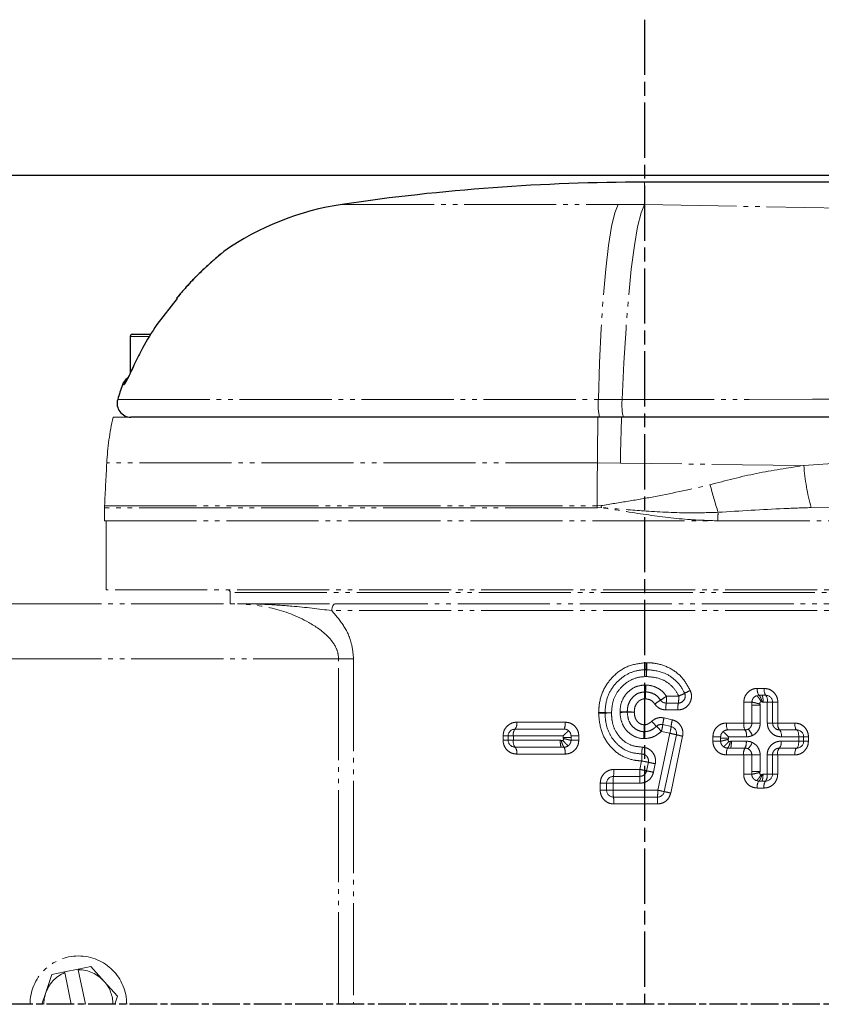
# Model space of a CAD drawing. Header units: millimetres. Extents: x 0 to 7327, y -11399 to -6123.
# Tile 75 of 87: x 2455 to 2629, y -6871 to -6657. Entities that reach past the tile are written whole.
import ezdxf

# ---------------------------------------------------------------- set-up
doc = ezdxf.new("R2010")
doc.units = ezdxf.units.MM
for name, pattern in [('AM_ISO08W050', [18, 12, -1.5, 3, -1.5]), ('AM_ISO08W050x2', [9, 6, -0.75, 1.5, -0.75]), ('PHANTOM', [26.5, 20, -1.5, 1, -1.5, 1, -1.5])]:
    doc.linetypes.add(name, pattern=pattern)
for name, color, linetype, lineweight in [('AM_5', 3, 'Continuous', 25), ('AM_7', 4, 'AM_ISO08W050', 25), ('LineThick', 7, 'Continuous', 30)]:
    doc.layers.add(name, color=color, linetype=linetype, lineweight=lineweight)
doc.styles.add('HHI_Dims', font='simplex.shx', dxfattribs={"width": 0.8, "bigfont": 'whgtxt.shx'})
doc.dimstyles.new('HHI_Standard$0', dxfattribs={"dimtxt": 3.5, "dimasz": 3.5, "dimexe": 1, "dimexo": 1, "dimgap": 1.5, "dimtad": 1, "dimdec": 0, "dimdsep": 46, "dimtxsty": 'HHI_Dims', "dimcen": 0, "dimclrd": 1, "dimclre": 1, "dimclrt": 1, "dimadec": 3, "dimazin": 2, "dimtp": 0.1, "dimtm": 0.1, "dimtfac": 0.65, "dimtdec": 0, "dimtmove": 0, "dimatfit": 3, "dimldrblk": 'OPEN30', "dimfxl": 1, "dimlwd": -1, "dimlwe": -1, "dimarcsym": 1})

# ---------------------------------------------------------------- blocks, each defined once
blk = doc.blocks.new('*D116')
at = {"layer": 'AM_5', "color": 1, "transparency": 16777216}
for p, q in [((3001.54, -6691.03), (2161.27, -6691.03)), ((2167.27, -6712.03), (2167.27, -6850.03)), ((2242.27, -6871.03), (2161.27, -6871.03))]:
    blk.add_line(p, q, dxfattribs=at)
for points in [[(2163.77, -6712.03), (2170.77, -6712.03), (2167.27, -6691.03)], [(2163.77, -6850.03), (2170.77, -6850.03), (2167.27, -6871.03)]]:
    blk.add_solid(points, dxfattribs=at)
at = {"layer": 'Defpoints', "color": 0, "transparency": 16777216}
for p in [(3007.54, -6691.03), (2167.27, -6871.03), (2248.27, -6871.03)]:
    blk.add_point(p, dxfattribs=at)
at = {"layer": 'AM_5', "color": 1, "transparency": 16777216, "insert": (2141.77, -6781.03), "char_height": 33, "attachment_point": 5, "rotation": 90, "style": 'HHI_Dims'}
blk.add_mtext('60', dxfattribs=at)
blk = doc.blocks.new('_Open30')
at = {"color": 0, "linetype": 'ByBlock', "lineweight": -2}
for p, q in [((-1, 0.268), (0, 0)), ((0, 0), (-1, -0.268)), ((0, 0), (-1, 0))]:
    blk.add_line(p, q, dxfattribs=at)
blk = doc.blocks.new('132ferf43f')
at = {"color": 7, "linetype": 'Continuous', "lineweight": 25}
for p, q in [((2852.02, -6680.63), (2448.1, -6680.63)), ((2356.63, -6695.77), (2356.72, -6695.69)), ((2346.53, -6705.9), (2342.12, -6711.55)), ((2336.8, -6713.66), (2340.74, -6713.66)), ((2336.35, -6714.11), (2336.35, -6722.12))]:
    blk.add_line(p, q, dxfattribs=at)
at = {"color": 8, "linetype": 'PHANTOM', "lineweight": 18}
for p, q in [((2448.1, -6680.63), (2448.1, -6685.49)), ((2382.42, -6685.45), (2442.33, -6685.45)), ((2442.33, -6685.45), (2448.1, -6685.49)), ((2448.1, -6685.49), (2698.89, -6690.06)), ((2340.49, -6714.11), (2336.35, -6714.11)), ((2335.01, -6724.65), (2334.66, -6724.65)), ((2333.63, -6727.81), (2438.05, -6727.81)), ((2438.05, -6727.81), (2443.23, -6727.81)), ((2332.63, -6731.66), (2336.51, -6731.66)), ((2437.85, -6741.59), (2331.26, -6741.59)), ((2442.84, -6741.63), (2437.85, -6741.59)), ((2482.69, -6742.18), (2442.84, -6741.63)), ((2482.69, -6742.18), (2491, -6741.57)), ((2330.77, -6751.38), (2330.77, -6754.16)), ((2437.8, -6751.38), (2330.77, -6751.38)), ((2330.78, -6750.94), (2437.8, -6750.94)), ((2437.8, -6750.94), (2438.67, -6750.87)), ((2438.74, -6751.31), (2437.8, -6751.38)), ((2491.79, -6751.16), (2484.25, -6751.29)), ((2330.77, -6754.16), (2463.99, -6754.16)), ((2331.1, -6754.16), (2331.1, -6769.16)), ((2463.99, -6754.16), (2565.42, -6754.16)), ((2565.1, -6769.16), (2331.1, -6769.16)), ((2358.1, -6769.76), (2358.1, -6772.16)), ((2538.1, -6769.76), (2358.1, -6769.76)), ((2310.1, -6772.16), (2359.67, -6772.16)), ((2381, -6772.16), (2563.6, -6772.16)), ((2565.1, -6773.66), (2380.13, -6773.66)), ((2310.1, -6784.16), (2381.64, -6784.16)), ((2384.88, -6784.16), (2381.64, -6784.16)), ((2381.64, -6859.16), (2381.64, -6784.16)), ((2384.88, -6784.16), (2384.88, -6859.16)), ((2448.42, -6784.97), (2448.59, -6784.97)), ((2448.09, -6789.82), (2448.4, -6789.82)), ((2472.61, -6790.56), (2474.08, -6790.56)), ((2448.31, -6791.32), (2448.17, -6791.32)), ((2452.85, -6792.24), (2455.51, -6792.24)), ((2472.38, -6792.16), (2472.92, -6792.06)), ((2472.92, -6792.06), (2473.53, -6792.06)), ((2473.53, -6792.06), (2474.41, -6792.06)), ((2455.42, -6793.74), (2452.79, -6793.74)), ((2469.65, -6798.08), (2469.65, -6793.56)), ((2469.65, -6793.56), (2471.41, -6793.56)), ((2471.41, -6794.18), (2471.41, -6793.56)), ((2471.41, -6798.08), (2471.41, -6794.18)), ((2473.22, -6794.18), (2473.22, -6798.08)), ((2474.76, -6793.56), (2473.86, -6793.56)), ((2474.76, -6798.08), (2474.76, -6793.56)), ((2474.76, -6793.56), (2475.91, -6793.56)), ((2475.91, -6793.56), (2475.91, -6798.08)), ((2475.91, -6793.56), (2477.04, -6793.56)), ((2477.04, -6793.56), (2477.04, -6798.08)), ((2438.12, -6795.94), (2438.12, -6795.78)), ((2442.77, -6795.77), (2442.77, -6795.63)), ((2444.33, -6795.66), (2444.33, -6795.73)), ((2452.32, -6796.97), (2454.12, -6797.39)), ((2455.32, -6795.24), (2452.73, -6795.24)), ((2420.32, -6797.89), (2430.84, -6797.89)), ((2452.04, -6798.43), (2453.87, -6798.85)), ((2465.89, -6798.08), (2469.65, -6798.08)), ((2469.65, -6798.08), (2471.41, -6798.08)), ((2473.22, -6798.08), (2471.41, -6798.08)), ((2474.76, -6798.08), (2475.91, -6798.08)), ((2475.91, -6798.08), (2477.04, -6798.08)), ((2477.04, -6798.08), (2480.73, -6798.08)), ((2417.36, -6801.82), (2417.36, -6800.89)), ((2417.36, -6800.89), (2418.46, -6800.89)), ((2418.46, -6801.82), (2418.46, -6800.89)), ((2418.46, -6800.89), (2419.6, -6800.89)), ((2419.6, -6800.89), (2419.6, -6801.82)), ((2430.39, -6800.89), (2419.6, -6800.89)), ((2419.96, -6799.39), (2430.62, -6799.39)), ((2430.39, -6801.2), (2430.39, -6800.89)), ((2432.12, -6800.89), (2432.12, -6801.2)), ((2432.12, -6800.89), (2433.8, -6800.89)), ((2432.12, -6801.2), (2432.12, -6801.82)), ((2433.8, -6800.89), (2433.8, -6801.82)), ((2447.97, -6799.97), (2448.1, -6799.97)), ((2450.95, -6812.66), (2453.6, -6800.31)), ((2453.6, -6800.31), (2451.75, -6799.89)), ((2455, -6800.62), (2452.38, -6812.97)), ((2456.36, -6800.93), (2453.77, -6813.28)), ((2462.93, -6801.08), (2464.61, -6801.08)), ((2462.93, -6802.01), (2462.93, -6801.08)), ((2464.61, -6801.39), (2464.61, -6801.08)), ((2466.12, -6799.58), (2469.92, -6799.58)), ((2466.35, -6801.08), (2466.35, -6801.39)), ((2470.21, -6801.08), (2466.35, -6801.08)), ((2477.41, -6799.58), (2481.15, -6799.58)), ((2481.58, -6801.08), (2477.8, -6801.08)), ((2481.58, -6802.01), (2481.58, -6801.08)), ((2481.58, -6801.08), (2482.65, -6801.08)), ((2482.65, -6801.08), (2482.65, -6802.01)), ((2482.65, -6801.08), (2483.69, -6801.08)), ((2483.69, -6801.08), (2483.69, -6802.01)), ((2417.36, -6801.82), (2418.46, -6801.82)), ((2419.6, -6801.82), (2418.46, -6801.82)), ((2419.6, -6801.82), (2429.77, -6801.82)), ((2430.01, -6803.32), (2419.96, -6803.32)), ((2430.62, -6803.32), (2430.01, -6803.32)), ((2432.12, -6801.82), (2433.8, -6801.82)), ((2448.18, -6801.46), (2447.92, -6801.47)), ((2462.93, -6802.01), (2464.61, -6802.01)), ((2464.61, -6802.01), (2464.61, -6801.39)), ((2466.72, -6803.51), (2466.12, -6803.51)), ((2469.89, -6803.51), (2466.72, -6803.51)), ((2466.97, -6802.01), (2470.17, -6802.01)), ((2481.15, -6803.51), (2477.38, -6803.51)), ((2477.76, -6802.01), (2481.58, -6802.01)), ((2481.58, -6802.01), (2482.65, -6802.01)), ((2482.65, -6802.01), (2483.69, -6802.01)), ((2430.84, -6804.82), (2420.32, -6804.82)), ((2469.62, -6805.01), (2465.89, -6805.01)), ((2469.62, -6809.19), (2469.62, -6805.01)), ((2469.62, -6805.01), (2471.38, -6805.01)), ((2471.38, -6805.01), (2473.19, -6805.01)), ((2471.38, -6808.57), (2471.38, -6805.01)), ((2473.19, -6805.01), (2473.19, -6808.57)), ((2474.72, -6809.19), (2474.72, -6805.01)), ((2475.88, -6805.01), (2474.72, -6805.01)), ((2475.88, -6805.01), (2475.88, -6809.19)), ((2475.88, -6805.01), (2477.01, -6805.01)), ((2477.01, -6805.01), (2477.01, -6809.19)), ((2480.73, -6805.01), (2477.01, -6805.01)), ((2447.08, -6808.16), (2447.46, -6806.31)), ((2448.54, -6808.46), (2448.92, -6806.61)), ((2450.42, -6806.92), (2450.03, -6808.77)), ((2441.33, -6809.66), (2447.07, -6809.66)), ((2441.42, -6808.16), (2447.08, -6808.16)), ((2469.62, -6809.19), (2471.38, -6809.19)), ((2471.38, -6809.19), (2471.38, -6808.57)), ((2473.83, -6809.19), (2474.72, -6809.19)), ((2475.88, -6809.19), (2474.72, -6809.19)), ((2475.88, -6809.19), (2477.01, -6809.19)), ((2438.46, -6811.16), (2439.83, -6811.16)), ((2438.46, -6812.66), (2438.46, -6811.16)), ((2439.83, -6812.66), (2439.83, -6811.16)), ((2439.83, -6811.16), (2441.25, -6811.16)), ((2441.25, -6811.16), (2441.25, -6812.66)), ((2447.05, -6811.16), (2441.25, -6811.16)), ((2472.89, -6810.69), (2472.34, -6810.58)), ((2473.5, -6810.69), (2472.89, -6810.69)), ((2474.38, -6810.69), (2473.5, -6810.69)), ((2438.46, -6812.66), (2439.83, -6812.66)), ((2439.83, -6812.66), (2441.25, -6812.66)), ((2441.25, -6812.66), (2450.95, -6812.66)), ((2450.91, -6814.16), (2441.33, -6814.16)), ((2474.04, -6812.19), (2472.58, -6812.19)), ((2450.88, -6815.66), (2441.42, -6815.66)), ((2319.34, -6852.69), (2322.11, -6852.12)), ((2325.05, -6851.51), (2322.11, -6852.12)), ((2322.11, -6852.12), (2322.14, -6852.27)), ((2323.56, -6859.16), (2322.14, -6852.27)), ((2325.05, -6851.51), (2327.82, -6850.94)), ((2325.08, -6851.66), (2325.05, -6851.51)), ((2325.08, -6851.66), (2326.63, -6859.16)), ((2330.7, -6854.18), (2327.82, -6850.94)), ((2317.98, -6856.8), (2319.34, -6852.69)), ((2333.58, -6857.41), (2330.7, -6854.18)), ((2317.19, -6859.16), (2317.98, -6856.8)), ((2333.58, -6857.41), (2333, -6859.16))]:
    blk.add_line(p, q, dxfattribs=at)
at = {"color": 8, "linetype": 'PHANTOM', "lineweight": 18, "flags": 128}
for points in [[(2442.33, -6685.45), (2441.6, -6687.29), (2440.9, -6690.29), (2440.25, -6694.39), (2439.65, -6699.5), (2439.12, -6705.53), (2438.67, -6712.35), (2438.32, -6719.83), (2438.05, -6727.81)], [(2448.1, -6685.49), (2447.34, -6687.32), (2446.59, -6690.32), (2445.88, -6694.41), (2445.21, -6699.53), (2444.6, -6705.55), (2444.06, -6712.37), (2443.6, -6719.84), (2443.23, -6727.81)], [(2437.85, -6741.59), (2437.84, -6742.76), (2437.83, -6743.93), (2437.83, -6745.1), (2437.82, -6746.27), (2437.82, -6747.43), (2437.81, -6748.6), (2437.81, -6749.77), (2437.8, -6750.94)], [(2380.13, -6773.66), (2380.15, -6773.37), (2380.2, -6773.09), (2380.28, -6772.83), (2380.39, -6772.6), (2380.52, -6772.41), (2380.67, -6772.27), (2380.83, -6772.19), (2381, -6772.16)], [(2448.09, -6789.82), (2448.11, -6790.11), (2448.12, -6790.39), (2448.13, -6790.65), (2448.15, -6790.88), (2448.15, -6791.06), (2448.16, -6791.2), (2448.16, -6791.29), (2448.17, -6791.32)], [(2481.15, -6799.58), (2481.06, -6799.55), (2480.99, -6799.46), (2480.91, -6799.33), (2480.85, -6799.14), (2480.8, -6798.91), (2480.76, -6798.65), (2480.74, -6798.37), (2480.73, -6798.08)], [(2481.58, -6801.08), (2481.57, -6800.79), (2481.54, -6800.5), (2481.5, -6800.25), (2481.45, -6800.02), (2481.38, -6799.83), (2481.31, -6799.69), (2481.23, -6799.61), (2481.15, -6799.58)], [(2481.15, -6803.51), (2481.06, -6803.54), (2480.99, -6803.62), (2480.91, -6803.76), (2480.85, -6803.95), (2480.8, -6804.17), (2480.76, -6804.43), (2480.74, -6804.71), (2480.73, -6805.01)], [(2481.58, -6802.01), (2481.57, -6802.3), (2481.54, -6802.58), (2481.5, -6802.84), (2481.45, -6803.07), (2481.38, -6803.25), (2481.31, -6803.39), (2481.23, -6803.48), (2481.15, -6803.51)]]:
    blk.add_lwpolyline(points, dxfattribs=at)
at = {"color": 7, "linetype": 'Continuous', "lineweight": 25}
for centre, radius, start, end in [((2448.1, -7130.63), 450, 90, 98.3923), ((2391.18, -6744.81), 60, 98.3923, 125.0462), ((2336.8, -6714.11), 0.45, 90, 180), ((2337.49, -6725.66), 3, 125.0659, 160.3747), ((2391.18, -6744.81), 60, 160.3747, 163.5465), ((2336.51, -6728.66), 3, 163.5465, 270)]:
    blk.add_arc(centre, radius, start, end, dxfattribs=at)
at = {"color": 8, "linetype": 'PHANTOM', "lineweight": 18}
for centre, radius, start, end in [((2337.83, -6725.66), 3, 139.7643, 160.4465), ((2450.02, -6728.96), 12.02, 174.5185, 192.9863), ((2455.63, -6728.96), 12.46, 174.702, 192.5265), ((2391.18, -6744.81), 60, 167.3453, 176.9311), ((3101.16, -6744.66), 663.32, 178.87682, 179.73482), ((3101.31, -6753.29), 658.58, 178.11816, 178.98548), ((4524.1, -6859.16), 2195.98, 176.93105, 177.17522), ((2532.72, -6738.25), 50.19, 184.4901, 195.0503), ((2564.23, -6719.8), 105.3, 194.5879, 197.9853), ((2339.77, -6751.38), 9, 177.1752, 180), ((2544.25, -6751.4), 106.45, 179.7536, 179.9923), ((2588.59, -6727.24), 151.78, 188.9575, 189.1272), ((2482.16, -6754.08), 18.16, 174.4224, 180.2457), ((2357.5, -6769.76), 0.6, 0, 90), ((2586.88, -6781.02), 138.52, 181.6331, 182.2536), ((2536.97, -6787.81), 88.43, 178.1614, 179.1333), ((2448.52, -6787.97), 1.5, 88.4032, 91.7869), ((2347.04, -6790.76), 101.52, 1.5746, 2.4213), ((2344.96, -6784.71), 103.61, 358.1985, 359.0279), ((2306.08, -6782.88), 142.48, 356.6032, 357.2065), ((2474.64, -6790.92), 2.06, 169.969, 213.6969), ((2476.02, -6790.91), 1.97, 169.5821, 215.4673), ((2748.88, -6778.07), 301, 182.5221, 182.8076), ((2790.32, -6810.07), 342.51, 176.8612, 177.1121), ((2442.86, -6778.5), 16.99, 300.7999, 306.0309), ((2443.59, -6792.61), 9.27, 353.0228, 2.3148), ((2455.42, -6792.24), 1.5, 270, 23.8371), ((2449.53, -6792.61), 5.99, 349.1683, 3.5809), ((2450.37, -6779.76), 13.49, 292.3912, 298.3973), ((2461.7, -6800.13), 9.82, 111.9245, 120.0125), ((2474.41, -6793.56), 1.5, 0, 90), ((2472.85, -6793.2), 1.94, 349.4137, 36.2597), ((2470.96, -6823.11), 35.74, 122.8741, 125.3164), ((2452.79, -6792.24), 1.5, 214.6994, 270), ((2462.25, -6794.86), 9.53, 173.2119, 182.2484), ((2461.46, -6794.86), 6.15, 169.4499, 183.483), ((2434.55, -6923.13), 127.41, 87.7785, 88.3956), ((2434.57, -6644.96), 151.02, 271.3471, 271.8677), ((2440.99, -6795.87), 1.5, 178.2501, 181.4704), ((2446.12, -6613.86), 182.08, 267.9139, 268.3569), ((2446.16, -7014.03), 218.22, 91.382, 91.7516), ((2451.89, -6341.59), 454.13, 268.8483, 269.0461), ((2451.91, -7151.54), 355.89, 91.2194, 91.4719), ((2425.19, -7851.56), 1056.07, 88.87854, 88.96147), ((2425.41, -5978.95), 817, 271.32703, 271.43423), ((2462.56, -6799.7), 10.6, 165.083, 173.137), ((2418.47, -6798.24), 1.88, 322.4356, 10.8543), ((2428.13, -6798.26), 2.73, 335.4985, 7.7179), ((1727.66, -6773.22), 720.81, 357.87385, 357.99308), ((1747.77, -6835.08), 701.21, 2.87024, 2.9928), ((2478.82, -6771.17), 39.43, 222.2737, 224.4735), ((2439.13, -6811.06), 16.86, 41.505, 46.7148), ((2451.7, -6799.89), 1.5, 77.0776, 132.8222), ((2439.9, -6796.79), 12.25, 345.3483, 352.3249), ((2445.76, -6798.14), 8.13, 344.4895, 354.9695), ((2461.26, -6799.4), 7.42, 164.2425, 175.7327), ((2453.53, -6800.31), 1.5, 348.0353, 77.0776), ((2468.53, -6798.44), 2.66, 172.09, 205.2014), ((2471.89, -6798.44), 2.27, 170.8222, 210.0492), ((2478.84, -6798.43), 1.83, 168.9001, 218.8938), ((2419.96, -6800.89), 1.5, 90, 180), ((2421.41, -6800.54), 1.85, 141.6212, 191.0035), ((2705.41, -6810.24), 257.64, 177.7155, 178.0491), ((1922.81, -6828.31), 526.05, 2.9249, 3.0882), ((2446.47, -6835.62), 36.02, 76.3109, 78.5871), ((2460.85, -6778.12), 23.25, 255.4131, 258.8556), ((2468.01, -6800.72), 2.23, 350.6611, 30.7449), ((2469.03, -6801.46), 2.52, 14.9198, 53.1127), ((2476.03, -6800.73), 1.8, 348.74, 39.7479), ((2481.15, -6801.08), 1.5, 0, 90), ((2419.96, -6801.82), 1.5, 180, 270), ((2421.41, -6802.17), 1.85, 168.9966, 218.3785), ((2418.47, -6804.46), 1.88, 349.1455, 37.5647), ((2428.13, -6804.45), 2.73, 352.282, 24.5017), ((2526.3, -6806.55), 78.81, 177.6477, 178.738), ((2468.53, -6804.64), 2.66, 154.7988, 187.9099), ((2471.86, -6804.64), 2.27, 149.9915, 189.1636), ((2467.97, -6802.37), 2.23, 329.29, 9.3369), ((2469, -6801.63), 2.52, 306.8755, 345.0173), ((2478.8, -6804.65), 1.83, 141.1353, 191.103), ((2475.99, -6802.36), 1.8, 320.3081, 11.2424), ((2481.15, -6802.01), 1.5, 270, 0), ((2377.99, -6803.42), 69.53, 357.6192, 358.8552), ((2378.83, -7140.35), 341.02, 78.1398, 78.3905), ((2430.6, -6900.94), 96.09, 78.0982, 79.0099), ((2441.33, -6811.16), 1.5, 90, 180), ((2447.72, -6810.79), 6.48, 169.9947, 183.3057), ((2434.78, -6808.53), 6.65, 350.2487, 3.2219), ((2489.21, -6810.78), 42.16, 178.4718, 180.5105), ((2404, -6808.54), 43.09, 358.504, 0.4989), ((2404.46, -7016.29), 212.45, 78.0268, 78.4279), ((2426.45, -6920.99), 114.67, 78.1359, 78.8975), ((2474.38, -6809.19), 1.5, 270, 0), ((2472.81, -6809.54), 1.94, 323.7824, 10.5766), ((2474.61, -6811.83), 2.06, 146.3373, 190.0296), ((2475.98, -6811.83), 1.97, 144.5754, 190.4143), ((2441.33, -6812.66), 1.5, 180, 270), ((2447.72, -6813.03), 6.48, 176.6943, 190.0053), ((2434.78, -6815.29), 6.65, 356.7781, 9.7513), ((2466.65, -6815.29), 15.77, 175.9114, 181.3638), ((2435.53, -6813.04), 15.42, 355.8152, 1.3918), ((2450.91, -6812.66), 1.5, 270, 348.0353), ((2436.36, -6883.22), 72.05, 77.1566, 78.3211), ((2460.65, -6779.18), 34.78, 256.2528, 258.6065), ((2325.1, -6859.16), 10.5, 0, 180), ((2325.1, -6859.16), 7.5, 113.1793, 161.6424), ((2325.1, -6859.16), 7.5, 41.6424, 90.1054), ((2325.1, -6859.16), 7.5, 0, 41.6424), ((2325.1, -6859.16), 7.5, 161.6424, 180)]:
    blk.add_arc(centre, radius, start, end, dxfattribs=at)
at = {"color": 7, "linetype": 'Continuous', "lineweight": 25}
for points, knots in [([(2356.63, -6695.76), (2356.63, -6695.76), (2356.63, -6695.75), (2356.53, -6695.84), (2356.11, -6696.17), (2354.96, -6697.13), (2353.19, -6698.69), (2350.99, -6700.79), (2348.65, -6703.19), (2347.13, -6705), (2346.43, -6705.83)], [0, 0, 0, 0, 0.0023813, 0.0458165, 0.1647978, 0.31878, 0.4779782, 0.6500736, 0.8399631, 1, 1, 1, 1]), ([(2342.12, -6711.55), (2341.04, -6713.24), (2339.28, -6715.99), (2337.87, -6718.94), (2337.32, -6720.08)], [0, 0, 0, 0, 0.612875, 1, 1, 1, 1]), ([(2337.17, -6720.35), (2337.04, -6720.64), (2336.66, -6721.46), (2336.14, -6722.57), (2335.74, -6723.38), (2335.53, -6723.76), (2335.51, -6723.8), (2335.5, -6723.82)], [0, 0, 0, 0, 0.184558, 0.507838, 0.757311, 0.904959, 1, 1, 1, 1]), ([(2997.24, -6731.66), (2782.26, -6731.66), (2666.39, -6731.66), (2550.55, -6731.66), (2336.51, -6731.66)], [0.0133503, 0.0133503, 0.0133503, 0.0133503, 0.0846893, 1, 1, 1, 1])]:
    blk.add_open_spline(points, degree=3, knots=knots, dxfattribs=at)
at = {"color": 8, "linetype": 'PHANTOM', "lineweight": 18}
for points, knots in [([(2356.72, -6695.69), (2356.75, -6695.67), (2356.91, -6695.54), (2356.19, -6696.12), (2354.64, -6697.41), (2351.89, -6699.91), (2348.92, -6702.75), (2347.08, -6705.18), (2346.53, -6705.9)], [0, 0, 0, 0, 0.031464, 0.202917, 0.37789, 0.572819, 0.872395, 1, 1, 1, 1]), ([(2337.32, -6720.08), (2337.15, -6720.45), (2336.74, -6721.34), (2336.14, -6722.63), (2335.59, -6723.75), (2335.18, -6724.5), (2335.06, -6724.6), (2335.01, -6724.65)], [0, 0, 0, 0, 0.161529, 0.389844, 0.600466, 0.800602, 1, 1, 1, 1]), ([(2443.23, -6727.81), (2516.69, -6727.75), (2628.03, -6727.67), (2739.39, -6727.55), (2777.27, -6727.52)], [0, 0, 0, 0, 0.659867, 1, 1, 1, 1]), ([(2462.33, -6746.32), (2465.68, -6745.45), (2472.39, -6743.69), (2479.25, -6742.69), (2482.69, -6742.18)], [0, 0, 0, 0, 0.498849, 1, 1, 1, 1]), ([(2438.67, -6750.87), (2440.65, -6750.54), (2444.58, -6749.9), (2452.5, -6748.57), (2458.38, -6747.23), (2462.33, -6746.32)], [0, 0, 0, 0, 0.250204, 0.495463, 1, 1, 1, 1]), ([(2464.08, -6752.32), (2462.08, -6752.38), (2456.87, -6752.54), (2449.04, -6752.11), (2442.6, -6751.63), (2439.37, -6751.36), (2438.74, -6751.31)], [0, 0, 0, 0, 0.2363713, 0.6170875, 0.9242192, 1, 1, 1, 1]), ([(2463.99, -6754.16), (2462.01, -6754.1), (2456.82, -6753.94), (2448.37, -6752.85), (2441.96, -6751.83), (2438.74, -6751.31)], [0, 0, 0, 0, 0.235042, 0.615811, 1, 1, 1, 1]), ([(2484.25, -6751.29), (2482.29, -6751.36), (2475.62, -6751.59), (2468.86, -6752.02), (2464.08, -6752.32)], [0, 0, 0, 0, 0.2937331, 1, 1, 1, 1]), ([(2359.67, -6772.16), (2359.69, -6772.16), (2361.74, -6772.16), (2365.83, -6772.16), (2371.48, -6772.16), (2376.67, -6772.16), (2379.56, -6772.16), (2381, -6772.16)], [0, 0, 0, 0, 0.002483, 0.28059, 0.558539, 0.779729, 1, 1, 1, 1]), ([(2381.64, -6784.16), (2381.58, -6783.57), (2381.5, -6782.77), (2380.8, -6781.05), (2378.91, -6778.6), (2374.15, -6775.42), (2367.34, -6772.79), (2362.18, -6772.37), (2359.67, -6772.16)], [0, 0, 0, 0, 0.059961, 0.080461, 0.189384, 0.376554, 0.696507, 1, 1, 1, 1]), ([(2380.13, -6773.66), (2377.29, -6773.31), (2372.6, -6772.73), (2366.6, -6772.33), (2362.67, -6772.19), (2360.69, -6772.16), (2359.69, -6772.16), (2359.67, -6772.16)], [0, 0, 0, 0, 0.432796, 0.714183, 0.855759, 0.997413, 1, 1, 1, 1]), ([(2380.13, -6773.66), (2381.01, -6774.68), (2382.76, -6776.71), (2384.54, -6780.37), (2384.77, -6782.99), (2384.88, -6784.16)], [0, 0, 0, 0, 0.362139, 0.715097, 1, 1, 1, 1]), ([(2438.12, -6795.78), (2438.15, -6795.21), (2438.24, -6793.4), (2439.15, -6790.52), (2441.38, -6787.64), (2444.49, -6785.41), (2447.08, -6785.12), (2448.42, -6784.97)], [0, 0, 0, 0, 0.103641, 0.327798, 0.5339, 0.759479, 1, 1, 1, 1]), ([(2448.59, -6784.97), (2449.19, -6785), (2450.93, -6785.09), (2453.67, -6786.03), (2456.41, -6788.09), (2457.49, -6790.05), (2458.03, -6791.03)], [0, 0, 0, 0, 0.152075, 0.438515, 0.720145, 1, 1, 1, 1]), ([(2439.49, -6795.82), (2439.59, -6794.68), (2439.77, -6792.5), (2441.45, -6789.71), (2443.67, -6787.68), (2446.16, -6786.64), (2447.78, -6786.52), (2448.47, -6786.47)], [0, 0, 0, 0, 0.236235, 0.450366, 0.661075, 0.856357, 1, 1, 1, 1]), ([(2448.52, -6787.97), (2447.92, -6788.01), (2446.54, -6788.1), (2444.43, -6788.98), (2442.57, -6790.66), (2441.13, -6793.03), (2440.98, -6794.88), (2440.9, -6795.87)], [0, 0, 0, 0, 0.148206, 0.337951, 0.54877, 0.75955, 1, 1, 1, 1]), ([(2455.51, -6792.24), (2455.45, -6792.12), (2455.06, -6791.26), (2453.96, -6789.85), (2451.62, -6788.27), (2449.66, -6788.08), (2448.52, -6787.97)], [0, 0, 0, 0, 0.0463483, 0.3276035, 0.609797, 1, 1, 1, 1]), ([(2448.56, -6786.47), (2449.88, -6786.61), (2452.18, -6786.85), (2454.94, -6788.74), (2456.25, -6790.45), (2456.72, -6791.49), (2456.79, -6791.63)], [0, 0, 0, 0, 0.3813764, 0.6662521, 0.953562, 1, 1, 1, 1]), ([(2442.77, -6795.63), (2442.79, -6795.2), (2442.85, -6794.11), (2443.47, -6792.49), (2444.68, -6791.05), (2446.25, -6790.04), (2447.48, -6789.89), (2448.09, -6789.82)], [0, 0, 0, 0, 0.149442, 0.375493, 0.57933, 0.789843, 1, 1, 1, 1]), ([(2448.4, -6789.82), (2448.46, -6789.82), (2449.1, -6789.86), (2450.29, -6790.11), (2451.8, -6790.93), (2452.5, -6791.8), (2452.85, -6792.24)], [0, 0, 0, 0, 0.03828, 0.364502, 0.683693, 1, 1, 1, 1]), ([(2469.65, -6793.56), (2469.68, -6793.22), (2469.74, -6792.56), (2470.24, -6791.67), (2470.97, -6790.99), (2471.81, -6790.61), (2472.37, -6790.57), (2472.61, -6790.56)], [0, 0, 0, 0, 0.210978, 0.421364, 0.632348, 0.846012, 1, 1, 1, 1]), ([(2474.08, -6790.56), (2474.42, -6790.59), (2475.1, -6790.66), (2476.01, -6791.2), (2476.68, -6791.99), (2477, -6792.83), (2477.03, -6793.36), (2477.04, -6793.56)], [0, 0, 0, 0, 0.220852, 0.442354, 0.662578, 0.877757, 1, 1, 1, 1]), ([(2448.17, -6791.32), (2447.72, -6791.37), (2446.85, -6791.46), (2445.72, -6792.21), (2444.85, -6793.27), (2444.39, -6794.49), (2444.35, -6795.32), (2444.33, -6795.66)], [0, 0, 0, 0, 0.204861, 0.407629, 0.612377, 0.838648, 1, 1, 1, 1]), ([(2448.24, -6792.82), (2448.07, -6792.83), (2447.67, -6792.85), (2447.02, -6793.13), (2446.42, -6793.7), (2445.93, -6794.59), (2445.89, -6795.29), (2445.86, -6795.69)], [0, 0, 0, 0, 0.122165, 0.283856, 0.49809, 0.713402, 1, 1, 1, 1]), ([(2450.3, -6793.95), (2450.18, -6793.78), (2449.9, -6793.42), (2449.21, -6792.93), (2448.6, -6792.86), (2448.24, -6792.82)], [0, 0, 0, 0, 0.248073, 0.561008, 1, 1, 1, 1]), ([(2451.56, -6793.09), (2451.3, -6792.77), (2450.8, -6792.13), (2449.7, -6791.52), (2448.84, -6791.35), (2448.37, -6791.32), (2448.31, -6791.32)], [0, 0, 0, 0, 0.322153, 0.626607, 0.959346, 1, 1, 1, 1]), ([(2458.03, -6791.03), (2458.14, -6791.35), (2458.35, -6791.99), (2458.24, -6793.01), (2457.83, -6793.94), (2457.13, -6794.68), (2456.26, -6795.15), (2455.62, -6795.21), (2455.32, -6795.24)], [0, 0, 0, 0, 0.169799, 0.339718, 0.509206, 0.678391, 0.847476, 1, 1, 1, 1]), ([(2471.41, -6793.56), (2471.42, -6793.41), (2471.45, -6793.12), (2471.65, -6792.72), (2471.96, -6792.37), (2472.23, -6792.23), (2472.38, -6792.16)], [0, 0, 0, 0, 0.237215, 0.481994, 0.735946, 1, 1, 1, 1]), ([(2472.38, -6792.16), (2472.42, -6792.17), (2472.49, -6792.17), (2472.66, -6792.33), (2472.81, -6792.5), (2472.97, -6792.71), (2473.18, -6793.03), (2473.33, -6793.3), (2473.43, -6793.47)], [0, 0, 0, 0, 0.2382891, 0.3676479, 0.4999855, 0.632366, 0.7616819, 1, 1, 1, 1]), ([(2472.92, -6792.06), (2472.97, -6792.08), (2473.04, -6792.11), (2473.17, -6792.29), (2473.27, -6792.47), (2473.37, -6792.7), (2473.51, -6793.04), (2473.59, -6793.32), (2473.64, -6793.5)], [0, 0, 0, 0, 0.239474, 0.368374, 0.499987, 0.631652, 0.760546, 1, 1, 1, 1]), ([(2473.86, -6793.56), (2473.86, -6793.36), (2473.85, -6792.97), (2473.77, -6792.47), (2473.66, -6792.12), (2473.57, -6792.08), (2473.53, -6792.06)], [0, 0, 0, 0, 0.2499968, 0.5000017, 0.7499582, 1, 1, 1, 1]), ([(2452.73, -6795.24), (2452.4, -6795.2), (2451.73, -6795.14), (2450.87, -6794.65), (2450.48, -6794.17), (2450.3, -6793.95)], [0, 0, 0, 0, 0.3484681, 0.6978773, 1, 1, 1, 1]), ([(2471.41, -6793.56), (2471.46, -6793.56), (2471.53, -6793.56), (2471.77, -6793.61), (2472.01, -6793.66), (2472.29, -6793.73), (2472.68, -6793.83), (2472.97, -6793.91), (2473.17, -6793.97)], [0, 0, 0, 0, 0.238092, 0.367503, 0.499986, 0.632529, 0.761899, 1, 1, 1, 1]), ([(2473.22, -6794.18), (2473.12, -6794.18), (2472.91, -6794.18), (2472.6, -6794.18), (2472.3, -6794.18), (2472.03, -6794.18), (2471.79, -6794.18), (2471.61, -6794.18), (2471.47, -6794.18), (2471.43, -6794.18), (2471.41, -6794.18)], [0, 0, 0, 0, 0.1249936, 0.2500201, 0.3750254, 0.5000229, 0.6250006, 0.75004, 0.8750414, 1, 1, 1, 1]), ([(2473.43, -6793.47), (2473.41, -6793.47), (2473.35, -6793.48), (2473.28, -6793.52), (2473.22, -6793.57), (2473.17, -6793.64), (2473.14, -6793.71), (2473.13, -6793.8), (2473.13, -6793.88), (2473.16, -6793.94), (2473.17, -6793.97)], [0, 0, 0, 0, 0.124207, 0.245167, 0.367296, 0.487798, 0.610364, 0.735851, 0.86484, 1, 1, 1, 1]), ([(2473.17, -6793.97), (2473.18, -6794), (2473.21, -6794.07), (2473.22, -6794.14), (2473.22, -6794.18)], [0, 0, 0, 0, 0.547268, 1, 1, 1, 1]), ([(2473.64, -6793.5), (2473.61, -6793.49), (2473.54, -6793.46), (2473.47, -6793.47), (2473.43, -6793.47)], [0, 0, 0, 0, 0.5099768, 1, 1, 1, 1]), ([(2473.86, -6793.56), (2473.83, -6793.55), (2473.75, -6793.55), (2473.68, -6793.52), (2473.64, -6793.5)], [0, 0, 0, 0, 0.462279, 1, 1, 1, 1]), ([(2447.46, -6806.31), (2446.94, -6806.27), (2445.35, -6806.16), (2442.75, -6805.19), (2440.27, -6802.96), (2438.45, -6799.79), (2438.23, -6797.31), (2438.12, -6795.94)], [0, 0, 0, 0, 0.099845, 0.309083, 0.523044, 0.737851, 1, 1, 1, 1]), ([(2447.5, -6804.81), (2446.52, -6804.71), (2444.52, -6804.49), (2442.13, -6802.82), (2440.43, -6800.59), (2439.62, -6798.22), (2439.53, -6796.59), (2439.49, -6795.91)], [0, 0, 0, 0, 0.220033, 0.446266, 0.633866, 0.844993, 1, 1, 1, 1]), ([(2440.9, -6795.87), (2440.93, -6796.48), (2441, -6797.87), (2441.69, -6799.88), (2443.1, -6801.69), (2445.08, -6803.07), (2446.73, -6803.23), (2447.55, -6803.31)], [0, 0, 0, 0, 0.165083, 0.374643, 0.560089, 0.779676, 1, 1, 1, 1]), ([(2447.92, -6801.47), (2447.77, -6801.46), (2447.02, -6801.41), (2445.71, -6800.99), (2444.25, -6799.92), (2443.15, -6798.28), (2442.81, -6796.8), (2442.77, -6795.91), (2442.77, -6795.77)], [0, 0, 0, 0, 0.053221, 0.2649562, 0.4752253, 0.6845686, 0.9496177, 1, 1, 1, 1]), ([(2444.33, -6795.73), (2444.41, -6796.43), (2444.53, -6797.55), (2445.41, -6798.86), (2446.43, -6799.63), (2447.35, -6799.93), (2447.87, -6799.96), (2447.97, -6799.97)], [0, 0, 0, 0, 0.336568, 0.541405, 0.746634, 0.949666, 1, 1, 1, 1]), ([(2445.86, -6795.69), (2445.88, -6795.98), (2445.92, -6796.56), (2446.21, -6797.37), (2446.72, -6797.98), (2447.34, -6798.37), (2447.8, -6798.43), (2448.02, -6798.47)], [0, 0, 0, 0, 0.219573, 0.453791, 0.645994, 0.822958, 1, 1, 1, 1]), ([(2449.65, -6797.69), (2449.91, -6797.49), (2450.44, -6797.08), (2451.41, -6796.84), (2452.03, -6796.93), (2452.32, -6796.97)], [0, 0, 0, 0, 0.347294, 0.693497, 1, 1, 1, 1]), ([(2417.36, -6800.89), (2417.39, -6800.56), (2417.45, -6799.9), (2417.93, -6799.03), (2418.65, -6798.35), (2419.49, -6797.95), (2420.07, -6797.91), (2420.32, -6797.89)], [0, 0, 0, 0, 0.2071543, 0.4136588, 0.6226752, 0.8377504, 1, 1, 1, 1]), ([(2430.84, -6797.89), (2431.17, -6797.92), (2431.84, -6797.99), (2432.74, -6798.52), (2433.41, -6799.29), (2433.75, -6800.13), (2433.79, -6800.68), (2433.8, -6800.89)], [0, 0, 0, 0, 0.215988, 0.432586, 0.648751, 0.863803, 1, 1, 1, 1]), ([(2448.02, -6798.47), (2448.12, -6798.46), (2448.48, -6798.43), (2449.06, -6798.19), (2449.45, -6797.86), (2449.65, -6797.69)], [0, 0, 0, 0, 0.16406, 0.583329, 1, 1, 1, 1]), ([(2448.1, -6799.97), (2448.42, -6799.93), (2449.18, -6799.84), (2450.05, -6799.34), (2450.53, -6798.92), (2450.68, -6798.79)], [0, 0, 0, 0, 0.334261, 0.789434, 1, 1, 1, 1]), ([(2454.12, -6797.39), (2454.44, -6797.49), (2455.08, -6797.71), (2455.83, -6798.42), (2456.31, -6799.31), (2456.47, -6800.2), (2456.39, -6800.73), (2456.36, -6800.93)], [0, 0, 0, 0, 0.216028, 0.432902, 0.650514, 0.868233, 1, 1, 1, 1]), ([(2462.93, -6801.08), (2462.96, -6800.74), (2463.02, -6800.07), (2463.53, -6799.18), (2464.27, -6798.5), (2465.1, -6798.13), (2465.66, -6798.09), (2465.89, -6798.08)], [0, 0, 0, 0, 0.213528, 0.426483, 0.639233, 0.852837, 1, 1, 1, 1]), ([(2470.55, -6799.44), (2470.61, -6799.41), (2470.81, -6799.31), (2471.11, -6799.03), (2471.36, -6798.58), (2471.4, -6798.25), (2471.41, -6798.08)], [0, 0, 0, 0, 0.121767, 0.414625, 0.707311, 1, 1, 1, 1]), ([(2473.22, -6798.08), (2473.19, -6798.41), (2473.13, -6799.09), (2472.61, -6799.98), (2472.01, -6800.54), (2471.59, -6800.75), (2471.47, -6800.81)], [0, 0, 0, 0, 0.29153, 0.583841, 0.877526, 1, 1, 1, 1]), ([(2477.8, -6801.08), (2477.45, -6801.04), (2476.75, -6800.98), (2475.82, -6800.43), (2475.13, -6799.64), (2474.8, -6798.8), (2474.77, -6798.27), (2474.76, -6798.08)], [0, 0, 0, 0, 0.224557, 0.448654, 0.667667, 0.879505, 1, 1, 1, 1]), ([(2475.91, -6798.08), (2475.92, -6798.17), (2475.94, -6798.44), (2476.1, -6798.86), (2476.44, -6799.26), (2476.9, -6799.53), (2477.24, -6799.56), (2477.41, -6799.58)], [0, 0, 0, 0, 0.116279, 0.322326, 0.539726, 0.767562, 1, 1, 1, 1]), ([(2480.73, -6798.08), (2481.07, -6798.11), (2481.76, -6798.19), (2482.68, -6798.74), (2483.34, -6799.55), (2483.65, -6800.38), (2483.68, -6800.9), (2483.69, -6801.08)], [0, 0, 0, 0, 0.225362, 0.451433, 0.674562, 0.88901, 1, 1, 1, 1]), ([(2431.6, -6799.75), (2431.59, -6799.76), (2431.43, -6799.9), (2431.03, -6800.26), (2430.62, -6800.66), (2430.39, -6800.89), (2430.39, -6800.89)], [0, 0, 0, 0, 0.025746, 0.427902, 0.992128, 1, 1, 1, 1]), ([(2430.45, -6801.41), (2430.43, -6801.38), (2430.4, -6801.31), (2430.39, -6801.24), (2430.39, -6801.2)], [0, 0, 0, 0, 0.542579, 1, 1, 1, 1]), ([(2430.39, -6801.2), (2430.5, -6801.2), (2430.71, -6801.2), (2431.02, -6801.2), (2431.31, -6801.2), (2431.58, -6801.2), (2431.8, -6801.2), (2431.97, -6801.2), (2432.08, -6801.2), (2432.11, -6801.2), (2432.12, -6801.2)], [0, 0, 0, 0, 0.125028, 0.250022, 0.375003, 0.500033, 0.625013, 0.74998, 0.875025, 1, 1, 1, 1]), ([(2430.62, -6799.39), (2430.62, -6799.39), (2430.8, -6799.39), (2431.15, -6799.44), (2431.45, -6799.66), (2431.6, -6799.75)], [0, 0, 0, 0, 0.008745, 0.539008, 1, 1, 1, 1]), ([(2431.6, -6799.75), (2431.64, -6799.8), (2431.84, -6799.98), (2432.04, -6800.33), (2432.09, -6800.65), (2432.11, -6800.79)], [0, 0, 0, 0, 0.139789, 0.642348, 1, 1, 1, 1]), ([(2432.11, -6800.79), (2432.11, -6800.82), (2432.12, -6800.85), (2432.12, -6800.89), (2432.12, -6800.89)], [0, 0, 0, 0, 0.890413, 1, 1, 1, 1]), ([(2451.75, -6799.89), (2451.55, -6800.06), (2450.89, -6800.62), (2449.7, -6801.28), (2448.64, -6801.41), (2448.18, -6801.46)], [0, 0, 0, 0, 0.197238, 0.65436, 1, 1, 1, 1]), ([(2464.61, -6801.08), (2464.62, -6801.07), (2464.62, -6801.04), (2464.62, -6801), (2464.62, -6800.97)], [0, 0, 0, 0, 0.099266, 1, 1, 1, 1]), ([(2464.62, -6800.97), (2464.65, -6800.78), (2464.72, -6800.4), (2465, -6800.1), (2465.14, -6799.94)], [0, 0, 0, 0, 0.499519, 1, 1, 1, 1]), ([(2465.14, -6799.94), (2465.28, -6799.84), (2465.59, -6799.63), (2465.93, -6799.58), (2466.11, -6799.58), (2466.12, -6799.58)], [0, 0, 0, 0, 0.458235, 0.991379, 1, 1, 1, 1]), ([(2465.14, -6799.94), (2465.15, -6799.95), (2465.31, -6800.09), (2465.71, -6800.45), (2466.11, -6800.85), (2466.34, -6801.08), (2466.35, -6801.08)], [0, 0, 0, 0, 0.02816, 0.429115, 0.992133, 1, 1, 1, 1]), ([(2469.92, -6799.58), (2470.1, -6799.56), (2470.31, -6799.54), (2470.51, -6799.46), (2470.55, -6799.44)], [0, 0, 0, 0, 0.802661, 1, 1, 1, 1]), ([(2471.47, -6800.81), (2471.39, -6800.84), (2470.99, -6801.01), (2470.56, -6801.05), (2470.21, -6801.08)], [0, 0, 0, 0, 0.197627, 1, 1, 1, 1]), ([(2420.32, -6804.82), (2419.98, -6804.78), (2419.29, -6804.71), (2418.39, -6804.17), (2417.72, -6803.37), (2417.4, -6802.53), (2417.37, -6802.01), (2417.36, -6801.82)], [0, 0, 0, 0, 0.221925, 0.444535, 0.665496, 0.880513, 1, 1, 1, 1]), ([(2429.77, -6801.82), (2429.81, -6801.82), (2429.88, -6801.83), (2429.95, -6801.86), (2429.99, -6801.87)], [0, 0, 0, 0, 0.459593, 1, 1, 1, 1]), ([(2429.77, -6801.82), (2429.78, -6802.01), (2429.78, -6802.41), (2429.84, -6802.9), (2429.92, -6803.25), (2429.98, -6803.29), (2430.01, -6803.32)], [0, 0, 0, 0, 0.2500129, 0.5000198, 0.7500372, 1, 1, 1, 1]), ([(2429.99, -6801.87), (2430.02, -6801.88), (2430.08, -6801.91), (2430.17, -6801.91), (2430.26, -6801.9), (2430.32, -6801.87), (2430.34, -6801.85)], [0, 0, 0, 0, 0.261356, 0.513309, 0.759339, 1, 1, 1, 1]), ([(2430.62, -6803.32), (2430.58, -6803.3), (2430.53, -6803.27), (2430.42, -6803.09), (2430.34, -6802.9), (2430.24, -6802.67), (2430.12, -6802.33), (2430.04, -6802.05), (2429.99, -6801.87)], [0, 0, 0, 0, 0.239464, 0.36837, 0.500012, 0.631622, 0.760541, 1, 1, 1, 1]), ([(2430.34, -6801.85), (2430.37, -6801.83), (2430.44, -6801.78), (2430.48, -6801.66), (2430.49, -6801.53), (2430.46, -6801.46), (2430.45, -6801.41)], [0, 0, 0, 0, 0.242129, 0.485901, 0.736086, 1, 1, 1, 1]), ([(2431.56, -6802.98), (2431.53, -6802.98), (2431.48, -6802.98), (2431.31, -6802.85), (2431.14, -6802.7), (2430.95, -6802.51), (2430.68, -6802.24), (2430.48, -6802), (2430.34, -6801.85)], [0, 0, 0, 0, 0.238142, 0.367487, 0.500018, 0.632514, 0.761913, 1, 1, 1, 1]), ([(2432.12, -6801.82), (2432.09, -6801.82), (2432.04, -6801.82), (2431.82, -6801.77), (2431.59, -6801.72), (2431.32, -6801.65), (2430.94, -6801.55), (2430.64, -6801.47), (2430.45, -6801.41)], [0, 0, 0, 0, 0.237883, 0.367379, 0.499987, 0.632585, 0.762062, 1, 1, 1, 1]), ([(2431.56, -6802.98), (2431.42, -6803.08), (2431.13, -6803.27), (2430.79, -6803.3), (2430.62, -6803.32)], [0, 0, 0, 0, 0.499959, 1, 1, 1, 1]), ([(2433.8, -6801.82), (2433.77, -6802.15), (2433.7, -6802.82), (2433.2, -6803.72), (2432.46, -6804.39), (2431.62, -6804.76), (2431.06, -6804.8), (2430.84, -6804.82)], [0, 0, 0, 0, 0.213691, 0.426805, 0.63966, 0.853276, 1, 1, 1, 1]), ([(2432.12, -6801.82), (2432.11, -6801.93), (2432.1, -6802.15), (2431.98, -6802.46), (2431.81, -6802.75), (2431.64, -6802.91), (2431.56, -6802.98)], [0, 0, 0, 0, 0.245674, 0.494547, 0.745553, 1, 1, 1, 1]), ([(2447.55, -6803.31), (2447.89, -6803.36), (2448.57, -6803.45), (2449.46, -6803.99), (2450.12, -6804.78), (2450.48, -6805.74), (2450.5, -6806.48), (2450.43, -6806.86), (2450.42, -6806.92)], [0, 0, 0, 0, 0.195313, 0.390078, 0.584055, 0.777343, 0.970301, 1, 1, 1, 1]), ([(2465.89, -6805.01), (2465.55, -6804.97), (2464.88, -6804.91), (2463.99, -6804.38), (2463.32, -6803.61), (2462.97, -6802.77), (2462.94, -6802.22), (2462.93, -6802.01)], [0, 0, 0, 0, 0.216163, 0.432944, 0.649204, 0.864233, 1, 1, 1, 1]), ([(2464.61, -6801.39), (2464.63, -6801.39), (2464.65, -6801.39), (2464.77, -6801.39), (2464.94, -6801.39), (2465.16, -6801.39), (2465.43, -6801.39), (2465.72, -6801.39), (2466.03, -6801.39), (2466.24, -6801.39), (2466.35, -6801.39)], [0, 0, 0, 0, 0.12505, 0.250025, 0.375029, 0.500004, 0.625008, 0.75003, 0.875004, 1, 1, 1, 1]), ([(2464.61, -6802.01), (2464.65, -6802.01), (2464.7, -6802.01), (2464.92, -6801.96), (2465.15, -6801.91), (2465.42, -6801.84), (2465.8, -6801.74), (2466.1, -6801.66), (2466.29, -6801.6)], [0, 0, 0, 0, 0.237925, 0.367385, 0.49998, 0.632621, 0.762055, 1, 1, 1, 1]), ([(2465.21, -6803.2), (2465.13, -6803.13), (2464.95, -6802.97), (2464.76, -6802.68), (2464.64, -6802.35), (2464.62, -6802.12), (2464.61, -6802.01)], [0, 0, 0, 0, 0.253907, 0.505026, 0.752567, 1, 1, 1, 1]), ([(2465.21, -6803.2), (2465.25, -6803.2), (2465.3, -6803.2), (2465.47, -6803.06), (2465.63, -6802.92), (2465.82, -6802.72), (2466.08, -6802.44), (2466.28, -6802.21), (2466.41, -6802.05)], [0, 0, 0, 0, 0.238102, 0.367527, 0.500023, 0.632515, 0.761886, 1, 1, 1, 1]), ([(2466.12, -6803.51), (2465.95, -6803.49), (2465.63, -6803.47), (2465.35, -6803.29), (2465.21, -6803.2)], [0, 0, 0, 0, 0.499958, 1, 1, 1, 1]), ([(2466.12, -6803.51), (2466.15, -6803.49), (2466.21, -6803.46), (2466.31, -6803.28), (2466.4, -6803.09), (2466.5, -6802.86), (2466.62, -6802.52), (2466.7, -6802.24), (2466.75, -6802.06)], [0, 0, 0, 0, 0.239462, 0.368373, 0.500031, 0.631663, 0.760555, 1, 1, 1, 1]), ([(2466.29, -6801.6), (2466.28, -6801.65), (2466.25, -6801.73), (2466.26, -6801.86), (2466.31, -6801.98), (2466.38, -6802.03), (2466.41, -6802.05)], [0, 0, 0, 0, 0.262264, 0.51376, 0.755765, 1, 1, 1, 1]), ([(2466.35, -6801.39), (2466.34, -6801.43), (2466.34, -6801.5), (2466.31, -6801.57), (2466.29, -6801.6)], [0, 0, 0, 0, 0.457185, 1, 1, 1, 1]), ([(2466.41, -6802.05), (2466.44, -6802.07), (2466.49, -6802.09), (2466.58, -6802.1), (2466.67, -6802.1), (2466.72, -6802.07), (2466.75, -6802.06)], [0, 0, 0, 0, 0.240476, 0.487014, 0.738729, 1, 1, 1, 1]), ([(2466.72, -6803.51), (2466.76, -6803.48), (2466.82, -6803.44), (2466.9, -6803.09), (2466.95, -6802.6), (2466.96, -6802.2), (2466.97, -6802.01)], [0, 0, 0, 0, 0.2500591, 0.5000021, 0.7500085, 1, 1, 1, 1]), ([(2466.75, -6802.06), (2466.79, -6802.05), (2466.86, -6802.02), (2466.93, -6802.01), (2466.97, -6802.01)], [0, 0, 0, 0, 0.54036, 1, 1, 1, 1]), ([(2470.51, -6803.64), (2470.48, -6803.63), (2470.28, -6803.54), (2470.06, -6803.52), (2469.89, -6803.51)], [0, 0, 0, 0, 0.199232, 1, 1, 1, 1]), ([(2470.17, -6802.01), (2470.52, -6802.04), (2470.96, -6802.07), (2471.36, -6802.24), (2471.44, -6802.28)], [0, 0, 0, 0, 0.800487, 1, 1, 1, 1]), ([(2471.44, -6802.28), (2471.73, -6802.44), (2472.31, -6802.78), (2472.91, -6803.61), (2473.17, -6804.4), (2473.19, -6804.87), (2473.19, -6805.01)], [0, 0, 0, 0, 0.294762, 0.588297, 0.880585, 1, 1, 1, 1]), ([(2474.72, -6805.01), (2474.75, -6804.68), (2474.82, -6804.01), (2475.32, -6803.13), (2476.06, -6802.45), (2476.92, -6802.07), (2477.5, -6802.02), (2477.76, -6802.01)], [0, 0, 0, 0, 0.205869, 0.412219, 0.621629, 0.837143, 1, 1, 1, 1]), ([(2477.38, -6803.51), (2477.25, -6803.52), (2476.97, -6803.54), (2476.54, -6803.73), (2476.18, -6804.06), (2475.93, -6804.51), (2475.89, -6804.84), (2475.88, -6805.01)], [0, 0, 0, 0, 0.168874, 0.389359, 0.598958, 0.801061, 1, 1, 1, 1]), ([(2483.69, -6802.01), (2483.66, -6802.33), (2483.6, -6802.98), (2483.12, -6803.85), (2482.42, -6804.53), (2481.58, -6804.94), (2480.99, -6804.99), (2480.73, -6805.01)], [0, 0, 0, 0, 0.203997, 0.407306, 0.614181, 0.829449, 1, 1, 1, 1]), ([(2448.92, -6806.61), (2448.92, -6806.59), (2448.96, -6806.4), (2448.95, -6806.03), (2448.77, -6805.54), (2448.45, -6805.15), (2448.01, -6804.88), (2447.67, -6804.83), (2447.5, -6804.81)], [0, 0, 0, 0, 0.02985, 0.223886, 0.417958, 0.612005, 0.806008, 1, 1, 1, 1]), ([(2471.38, -6805.01), (2471.38, -6804.94), (2471.37, -6804.7), (2471.24, -6804.31), (2470.95, -6803.89), (2470.66, -6803.73), (2470.51, -6803.64)], [0, 0, 0, 0, 0.11993, 0.413157, 0.706595, 1, 1, 1, 1]), ([(2438.46, -6811.16), (2438.49, -6810.82), (2438.56, -6810.15), (2439.06, -6809.26), (2439.81, -6808.58), (2440.65, -6808.21), (2441.2, -6808.18), (2441.42, -6808.16)], [0, 0, 0, 0, 0.2152274, 0.4298808, 0.6440473, 0.858014, 1, 1, 1, 1]), ([(2450.03, -6808.77), (2449.93, -6809.09), (2449.72, -6809.74), (2449.02, -6810.51), (2448.11, -6811.05), (2447.41, -6811.12), (2447.05, -6811.16)], [0, 0, 0, 0, 0.245401, 0.491736, 0.739119, 1, 1, 1, 1]), ([(2447.07, -6809.66), (2447.24, -6809.64), (2447.59, -6809.61), (2448.04, -6809.33), (2448.38, -6808.95), (2448.48, -6808.63), (2448.54, -6808.46)], [0, 0, 0, 0, 0.259585, 0.506372, 0.753188, 1, 1, 1, 1]), ([(2472.58, -6812.19), (2472.24, -6812.15), (2471.56, -6812.08), (2470.66, -6811.55), (2469.99, -6810.77), (2469.66, -6809.93), (2469.63, -6809.39), (2469.62, -6809.19)], [0, 0, 0, 0, 0.218982, 0.438621, 0.656468, 0.870976, 1, 1, 1, 1]), ([(2471.38, -6808.57), (2471.4, -6808.57), (2471.44, -6808.57), (2471.57, -6808.57), (2471.76, -6808.57), (2472, -6808.57), (2472.27, -6808.57), (2472.57, -6808.57), (2472.88, -6808.57), (2473.09, -6808.57), (2473.19, -6808.57)], [0, 0, 0, 0, 0.1249555, 0.2500037, 0.3749611, 0.4999559, 0.6249855, 0.7500091, 0.87499, 1, 1, 1, 1]), ([(2471.38, -6809.19), (2471.43, -6809.19), (2471.5, -6809.18), (2471.74, -6809.14), (2471.98, -6809.08), (2472.26, -6809.02), (2472.65, -6808.92), (2472.94, -6808.83), (2473.13, -6808.78)], [0, 0, 0, 0, 0.2381209, 0.367481, 0.5000016, 0.6325047, 0.7619183, 1, 1, 1, 1]), ([(2472.34, -6810.58), (2472.2, -6810.51), (2471.93, -6810.38), (2471.62, -6810.03), (2471.42, -6809.63), (2471.39, -6809.33), (2471.38, -6809.19)], [0, 0, 0, 0, 0.26185, 0.514818, 0.759939, 1, 1, 1, 1]), ([(2472.34, -6810.58), (2472.39, -6810.58), (2472.46, -6810.57), (2472.62, -6810.42), (2472.77, -6810.25), (2472.93, -6810.03), (2473.15, -6809.71), (2473.3, -6809.45), (2473.4, -6809.27)], [0, 0, 0, 0, 0.23832, 0.367601, 0.499985, 0.632355, 0.761685, 1, 1, 1, 1]), ([(2472.89, -6810.69), (2472.94, -6810.67), (2473.01, -6810.64), (2473.13, -6810.46), (2473.24, -6810.27), (2473.34, -6810.04), (2473.47, -6809.7), (2473.55, -6809.42), (2473.61, -6809.24)], [0, 0, 0, 0, 0.239456, 0.368356, 0.499998, 0.631621, 0.760533, 1, 1, 1, 1]), ([(2473.13, -6808.78), (2473.12, -6808.8), (2473.1, -6808.86), (2473.09, -6808.95), (2473.1, -6809.03), (2473.14, -6809.11), (2473.18, -6809.17), (2473.25, -6809.22), (2473.32, -6809.26), (2473.37, -6809.27), (2473.4, -6809.27)], [0, 0, 0, 0, 0.1335059, 0.2640351, 0.3879815, 0.5121876, 0.6325259, 0.7548114, 0.8756634, 1, 1, 1, 1]), ([(2473.19, -6808.57), (2473.19, -6808.6), (2473.18, -6808.67), (2473.15, -6808.74), (2473.13, -6808.78)], [0, 0, 0, 0, 0.452825, 1, 1, 1, 1]), ([(2473.4, -6809.27), (2473.43, -6809.28), (2473.51, -6809.28), (2473.57, -6809.25), (2473.61, -6809.24)], [0, 0, 0, 0, 0.489654, 1, 1, 1, 1]), ([(2473.5, -6810.69), (2473.54, -6810.66), (2473.63, -6810.62), (2473.74, -6810.27), (2473.81, -6809.78), (2473.82, -6809.38), (2473.83, -6809.19)], [0, 0, 0, 0, 0.250029, 0.500039, 0.750002, 1, 1, 1, 1]), ([(2473.61, -6809.24), (2473.65, -6809.23), (2473.72, -6809.2), (2473.79, -6809.19), (2473.83, -6809.19)], [0, 0, 0, 0, 0.537562, 1, 1, 1, 1]), ([(2477.01, -6809.19), (2476.98, -6809.52), (2476.91, -6810.17), (2476.43, -6811.06), (2475.7, -6811.74), (2474.87, -6812.13), (2474.29, -6812.17), (2474.04, -6812.19)], [0, 0, 0, 0, 0.208213, 0.415783, 0.625502, 0.840476, 1, 1, 1, 1]), ([(2441.42, -6815.66), (2441.09, -6815.63), (2440.42, -6815.56), (2439.53, -6815.04), (2438.86, -6814.28), (2438.51, -6813.43), (2438.47, -6812.88), (2438.46, -6812.66)], [0, 0, 0, 0, 0.213932, 0.428409, 0.643794, 0.859551, 1, 1, 1, 1]), ([(2453.77, -6813.28), (2453.67, -6813.61), (2453.47, -6814.25), (2452.79, -6815.02), (2451.9, -6815.55), (2451.22, -6815.62), (2450.88, -6815.66)], [0, 0, 0, 0, 0.248978, 0.49703, 0.744236, 1, 1, 1, 1])]:
    blk.add_open_spline(points, degree=3, knots=knots, dxfattribs=at)
at = {"layer": 'AM_7'}
blk.add_line((2448.1, -6645.35), (2448.1, -6859.16), dxfattribs=at)
at = {"layer": 'AM_7', "linetype": 'AM_ISO08W050x2'}
blk.add_line((3170.2, -6859.16), (2105.83, -6859.16), dxfattribs=at)

msp = doc.modelspace()

# ---------------------------------------------------------------- block references
at = {"layer": 'LineThick'}
msp.add_blockref('132ferf43f', (142.44, -11.87), dxfattribs=at)

# ---------------------------------------------------------------- dimensions: what is measured, and where the dimension line sits
at = {"layer": 'AM_5'}
dim = msp.add_linear_dim(base=(2167.27, -6871.03), p1=(3007.54, -6691.03), p2=(2248.27, -6871.03), angle=90, dimstyle='HHI_Standard$0', override={"dimscale": 6, "dimtxt": 5.5, "dimlfac": 0.333, "dimtdec": 3}, dxfattribs=at)
dim.commit()
dim.dimension.update_dxf_attribs({"geometry": '*D116', "text_midpoint": (2141.77, -6781.03)})

doc.saveas('drawing.dxf')
